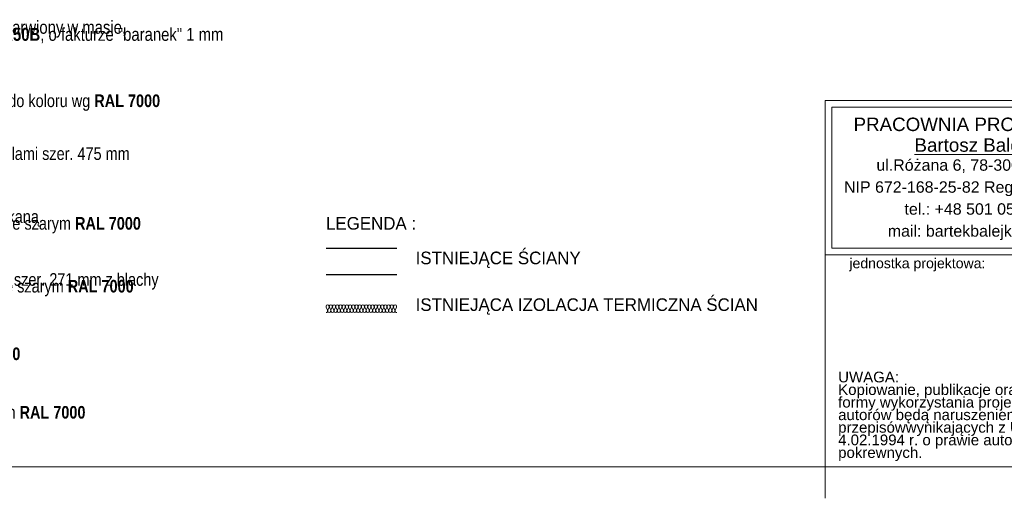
# Model space of a CAD drawing. Extents: x -547885 to -186295, y -25370 to 156194.
# Tile 9 of 256: x -537400 to -521797, y -23370 to -15776. Entities that reach past the tile are written whole.
import ezdxf

# ---------------------------------------------------------------- set-up
doc = ezdxf.new("R2010")
doc.units = 0
doc.header["$MEASUREMENT"] = 0
for name, color, linetype, lineweight in [('Arch opisy_Nr_Pióra__1', 7, 'Continuous', 25), ('ARCH TABELA_Nr_Pióra__21', 7, 'Continuous', 9), ('ARCH TABELA_Nr_Pióra__7', 7, 'Continuous', 13), ('INWENT OPISY_Nr_Pióra__21', 7, 'Continuous', 9), ('INWENT.ŚCIANY_Nr_Pióra__1', 7, 'Continuous', 25)]:
    doc.layers.add(name, color=color, linetype=linetype, lineweight=lineweight)
doc.layers.add('Inwent Izolacje', color=7, linetype='Continuous')
doc.layers.add('Inwent Izolacje_Nr_Pióra__2', color=7, linetype='Continuous', lineweight=13, true_color=0x7f7f7f)
doc.styles.add('GENERATED_STYLE_3', font='arial.ttf')
doc.styles.add('GENERATED_STYLE_5', font='txt')
doc.styles.add('GENERATED_STYLE_7', font='txt')
doc.styles.add('GENERATED_STYLE_8', font='arial.ttf')

# ---------------------------------------------------------------- blocks, each defined once
blk = doc.blocks.new('Izolacja cieplna 14_269', base_point=(-532545, -20423))
at = {"layer": 'Inwent Izolacje_Nr_Pióra__2', "linetype": 'Continuous'}
for p, q in [((-532543, -20338), (-532522, -20387)), ((-532518, -20387), (-532497, -20338)), ((-532492, -20338), (-532471, -20387)), ((-532467, -20387), (-532446, -20338)), ((-532441, -20338), (-532420, -20387)), ((-532416, -20387), (-532395, -20338)), ((-532391, -20338), (-532369, -20387)), ((-532365, -20387), (-532344, -20338)), ((-532340, -20338), (-532318, -20387)), ((-532314, -20387), (-532293, -20338)), ((-532289, -20338), (-532268, -20387)), ((-532263, -20387), (-532242, -20338)), ((-532238, -20338), (-532217, -20387)), ((-532212, -20387), (-532191, -20338)), ((-532187, -20338), (-532166, -20387)), ((-532161, -20387), (-532140, -20338)), ((-532136, -20338), (-532115, -20387)), ((-532111, -20387), (-532089, -20338)), ((-532085, -20338), (-532064, -20387)), ((-532060, -20387), (-532038, -20338)), ((-532034, -20338), (-532013, -20387)), ((-532009, -20387), (-531988, -20338)), ((-531983, -20338), (-531962, -20387)), ((-531958, -20387), (-531937, -20338)), ((-531932, -20338), (-531911, -20387)), ((-531907, -20387), (-531886, -20338)), ((-531881, -20338), (-531860, -20387)), ((-531856, -20387), (-531835, -20338)), ((-531831, -20338), (-531809, -20387)), ((-531805, -20387), (-531784, -20338)), ((-531780, -20338), (-531758, -20387)), ((-531754, -20387), (-531733, -20338)), ((-531729, -20338), (-531708, -20387)), ((-531703, -20387), (-531682, -20338)), ((-531678, -20338), (-531657, -20387)), ((-531652, -20387), (-531631, -20338)), ((-531627, -20338), (-531606, -20387)), ((-531601, -20387), (-531580, -20338)), ((-531576, -20338), (-531555, -20387)), ((-531551, -20387), (-531529, -20338)), ((-531525, -20338), (-531504, -20387)), ((-531500, -20387), (-531478, -20338)), ((-531474, -20338), (-531453, -20387)), ((-531449, -20387), (-531428, -20338))]:
    blk.add_line(p, q, dxfattribs=at)
for centre, start_param, end_param in [((-532520, -20328), 4.299595, 8.266775), ((-532545, -20397), 3.141593, 5.125182), ((-532494, -20397), 1.158004, 5.125183), ((-532469, -20328), 4.299595, 8.266775), ((-532444, -20397), 1.158004, 5.125183), ((-532418, -20328), 4.299595, 8.266775), ((-532393, -20397), 1.158004, 5.125183), ((-532367, -20328), 4.299595, 8.266775), ((-532342, -20397), 1.158004, 5.125183), ((-532316, -20328), 4.299595, 8.266775), ((-532291, -20397), 1.158004, 5.125183), ((-532265, -20328), 4.299595, 8.266775), ((-532240, -20397), 1.158004, 5.125183), ((-532214, -20328), 4.299595, 8.266775), ((-532189, -20397), 1.158004, 5.125183), ((-532164, -20328), 4.299595, 8.266775), ((-532138, -20397), 1.158004, 5.125183), ((-532113, -20328), 4.299595, 8.266775), ((-532087, -20397), 1.158004, 5.125183), ((-532062, -20328), 4.299595, 8.266775), ((-532036, -20397), 1.158004, 5.125183), ((-532011, -20328), 4.299595, 8.266775), ((-531985, -20397), 1.158004, 5.125183), ((-531960, -20328), 4.299595, 8.266775), ((-531934, -20397), 1.158004, 5.125183), ((-531909, -20328), 4.299595, 8.266775), ((-531884, -20397), 1.158004, 5.125183), ((-531858, -20328), 4.299595, 8.266775), ((-531833, -20397), 1.158004, 5.125183), ((-531807, -20328), 4.299595, 8.266775), ((-531782, -20397), 1.158004, 5.125183), ((-531756, -20328), 4.299595, 8.266775), ((-531731, -20397), 1.158004, 5.125183), ((-531705, -20328), 4.299595, 8.266775), ((-531680, -20397), 1.158004, 5.125183), ((-531654, -20328), 4.299595, 8.266775), ((-531629, -20397), 1.158004, 5.125183), ((-531604, -20328), 4.299595, 8.266775), ((-531578, -20397), 1.158004, 5.125183), ((-531553, -20328), 4.299595, 8.266775), ((-531527, -20397), 1.158004, 5.125183), ((-531502, -20328), 4.299595, 8.266775), ((-531476, -20397), 1.158004, 5.125183), ((-531451, -20328), 4.299595, 8.266775), ((-531425, -20397), 1.158004, 3.141593)]:
    blk.add_ellipse(centre, major_axis=(0, 25.5), ratio=0.997382, start_param=start_param, end_param=end_param, dxfattribs=at)

msp = doc.modelspace()

# ---------------------------------------------------------------- linework, layer by layer
at = {"layer": 'ARCH TABELA_Nr_Pióra__21', "linetype": 'Continuous'}
for p, q in [((-524634.9, -22869.6), (-524634.9, -17058.4)), ((-524634.9, -17058.4), (-519741.2, -17058.4)), ((-524634.9, -19505.3), (-524634.9, -17058.4)), ((-524634.9, -17058.4), (-507134.9, -17058.4)), ((-524528.5, -17164.8), (-519847.6, -17164.8)), ((-524528.5, -19398.9), (-524528.5, -17164.8)), ((-524528.5, -19398.9), (-519847.6, -19398.9)), ((-524634.9, -19505.3), (-519741.2, -19505.3)), ((-507134.9, -22869.6), (-547884.9, -22869.6)), ((-524634.9, -23369.6), (-524634.9, -22869.6)), ((-524634.9, -22869.6), (-519741.2, -22869.6))]:
    msp.add_line(p, q, dxfattribs=at)
at = {"layer": 'INWENT.ŚCIANY_Nr_Pióra__1', "linetype": 'Continuous'}
for p, q in [((-532545.4, -19402.6), (-531425.4, -19402.6)), ((-531425.4, -19822.6), (-532545.4, -19822.6))]:
    msp.add_line(p, q, dxfattribs=at)

# ---------------------------------------------------------------- block references
at = {"layer": 'Inwent Izolacje', "color": 104, "linetype": 'Continuous', "lineweight": 13, "true_color": 0x029e21}
msp.add_blockref('Izolacja cieplna 14_269', (-532545.4, -20422.6), dxfattribs=at)

# ---------------------------------------------------------------- texts
at = {"layer": 'Arch opisy_Nr_Pióra__1', "linetype": 'Continuous', "attachment_point": 1, "style": 'GENERATED_STYLE_5'}
for s, insert, char_height, width, line_spacing_factor in [('\\A1;{\\fArial Narrow Europa Środkowa|b0|i0|c0|p34;Barwa podstawowa elewacji - tynk silikatowo-silikonowy barwiony w masie, \\Pkolor biały przełamany odcieniem szarości \\fArial Narrow Europa Środkowa|b1|i0|c0|p34;NCS S 1005-R50B\\fArial Narrow Europa Środkowa|b0|i0|c0|p34;, o fakturze "baranek" 1 mm }', (-543539.7, -15793.6), 205.5682, 9481.889, 0.327705), ('\\A1;{\\fArial Narrow Europa Środkowa|b0|i0|c0|p34;Dach z blachy powlekanej uładanej na rąbek pionowy panelami szer. 475 mm\\Pw kolorze szarym \\fArial Narrow Europa Środkowa|b1|i0|c0|p34;RAL 7000\\fArial Narrow Europa Środkowa|b0|i0|c0|p34; }', (-543539.7, -17801), 200, 8549.677, 0.476771), ('\\A1;{\\fArial Narrow Europa Środkowa|b0|i0|c0|p34;Kominy wykończone blachą powlekanej oraz blachą powlekaną\\Puładaną na rąbek pionowy panelami szer. 475 mm w kolorze szarym \\fArial Narrow Europa Środkowa|b1|i0|c0|p34;RAL 7000\\fArial Narrow Europa Środkowa|b0|i0|c0|p34; }', (-543539.7, -18800), 200, 8549.677, 0.321922), ('\\A1;{\\fArial Narrow Europa Środkowa|b0|i0|c0|p34;Pasy międzyokienne i fragmenty elewacji pokryte panelami szer. 271 mm z blachy powlekanej układanymi w pionie na rąbek stojący w kolorze szarym \\fArial Narrow Europa Środkowa|b1|i0|c0|p34;RAL 7000\\fArial Narrow Europa Środkowa|b0|i0|c0|p34; }', (-543539.7, -19797.6), 200, 8549.677, 0.319696), ('\\A1;{\\fArial Narrow Europa Środkowa|b0|i0|c0|p34;Rynny, rury spustowe, obróbki blacharskie\\Pwykonane z blachy powlekanej  w kolorze szarym \\fArial Narrow Europa Środkowa|b1|i0|c0|p34;RAL 7000}', (-543539.7, -20800), 200, 8549.677, 0.528524), ('\\A1;{\\fArial Narrow Europa Środkowa|b0|i0|c0|p34;Stolarka okienna i drzwiowa w kolorze szarym \\fArial Narrow Europa Środkowa|b1|i0|c0|p34;RAL 7000\\P\\fArial Narrow Europa Środkowa|b0|i0|c0|p34;parapety zewnętrzne z blachy powlekanej w kolorze szarym \\fArial Narrow Europa Środkowa|b1|i0|c0|p34;RAL 7000}', (-543539.7, -21797.5), 200, 8549.677, 0.322723)]:
    msp.add_mtext(s, dxfattribs=dict(at, insert=insert, char_height=char_height, width=width, line_spacing_factor=line_spacing_factor))
at = {"layer": 'Arch opisy_Nr_Pióra__1', "linetype": 'Continuous', "insert": (-543539.7, -16962.2), "char_height": 200, "attachment_point": 1, "style": 'GENERATED_STYLE_5'}
msp.add_mtext('\\A1;{\\fArial Narrow Europa Środkowa|b0|i0|c0|p34;Cokół tynk mozaikowy jednolity w kolorze szarym zbliżony do koloru wg \\fArial Narrow Europa Środkowa|b1|i0|c0|p34;RAL 7000}', dxfattribs=at)
at = {"layer": 'ARCH TABELA_Nr_Pióra__7', "linetype": 'Continuous', "insert": (-522188, -17329.8), "char_height": 212.766, "attachment_point": 2, "line_spacing_factor": 0.926719, "style": 'GENERATED_STYLE_3'}
msp.add_mtext('{PRACOWNIA PROJEKTOWA\\P\\LBartosz Balejko}', dxfattribs=at)
at = {"layer": 'ARCH TABELA_Nr_Pióra__7', "linetype": 'Continuous', "style": 'GENERATED_STYLE_8'}
for s, insert, char_height, width, attachment_point, line_spacing_factor in [('{ul.Różana 6, 78-300 Świdwin\\PNIP 672-168-25-82 Regon 331349321\\Ptel.: +48 501 059 462\\Pmail: bartekbalejko@o2.pl}', (-522188, -17991.7), 180.852, 4680.851, 2, 1.156383), ('{UWAGA:\\PKopiowanie, publikacje oraz wszelkie inne formy wykorzystania projektu bez zgody autorów będą naruszeniem przepisówwynikających z Ustawy z dnia 4.02.1994 r. o prawie autorskim i prawach pokrewnych.}', (-524429.7, -21359.9), 170.2128, 4483.408, 1, 0.703415)]:
    msp.add_mtext(s, dxfattribs=dict(at, insert=insert, char_height=char_height, width=width, attachment_point=attachment_point, line_spacing_factor=line_spacing_factor))
at = {"layer": 'ARCH TABELA_Nr_Pióra__7', "linetype": 'Continuous', "insert": (-524251.9, -19559.9), "char_height": 159.58, "attachment_point": 1, "style": 'GENERATED_STYLE_8'}
msp.add_mtext('{jednostka projektowa:}', dxfattribs=at)
at = {"layer": 'INWENT OPISY_Nr_Pióra__21', "linetype": 'Continuous', "char_height": 200, "attachment_point": 1, "style": 'GENERATED_STYLE_7'}
for s, insert in [('{LEGENDA :}', (-532545.4, -18907.1)), ('{ISTNIEJĄCE ŚCIANY}', (-531125.4, -19455.7)), ('{ISTNIEJĄCA IZOLACJA TERMICZNA ŚCIAN}', (-531125.4, -20197))]:
    msp.add_mtext(s, dxfattribs=dict(at, insert=insert))

doc.saveas('drawing.dxf')
